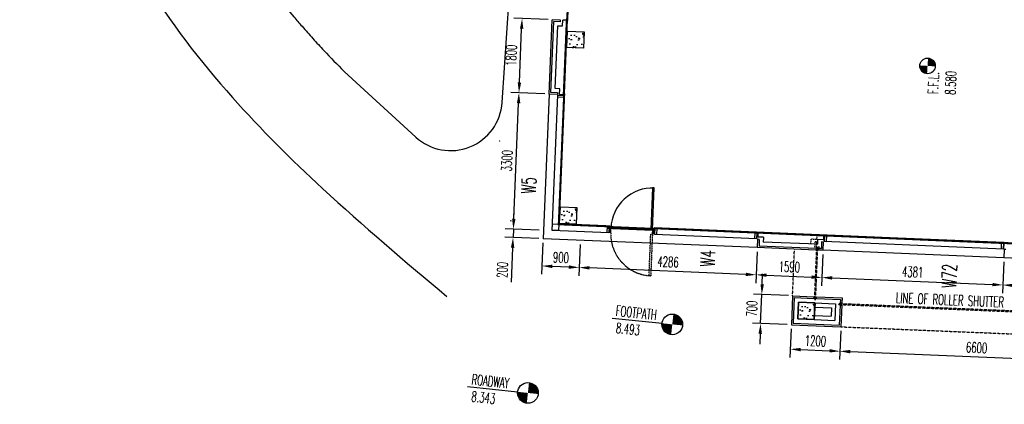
# Model space of a CAD drawing. Header units: millimetres. Extents: x 941089 to 2922714, y 799810 to 1997150.
# Tile 1 of 99: x 941421 to 965239, y 932136 to 941436. Entities that reach past the tile are written whole.
import ezdxf
from ezdxf.enums import TextEntityAlignment as Align

# ---------------------------------------------------------------- set-up
doc = ezdxf.new("R2010")
doc.units = ezdxf.units.MM
doc.header["$LTSCALE"] = 10
doc.header["$PDMODE"] = 3
doc.header["$PDSIZE"] = 5
for name, pattern in [('DASHDOT', [1, 0.5, -0.25, 0, -0.25]), ('L-PL-00$0$HIDDEN', [0.375, 0.25, -0.125]), ('L-PL-00$0$HIDDEN2', [4.7625, 3.175, -1.5875]), ('L-PL-00$0$HIDDENX2', [0.75, 0.5, -0.25])]:
    doc.linetypes.add(name, pattern=pattern)
doc.layers.get('DEFPOINTS').update_dxf_attribs({"color": 21})
for name, color, linetype in [('COLS-00$0$CONC-SECTION', 6, 'Continuous'), ('COLS-00$0$HATCH', 22, 'Continuous'), ('FO-00$0$FOOTPATH - GEORGES LANE$0$25', 2, 'Continuous'), ('FO-00$0$TITLE', 21, 'Continuous'), ('L-PL-00$0$CONC', 3, 'Continuous'), ('L-PL-00$0$coords', 21, 'Continuous'), ('L-PL-00$0$CORE', 6, 'Continuous'), ('L-PL-00$0$detail', 7, 'Continuous'), ('L-PL-00$0$FIRE HATCH', 1, 'Continuous'), ('L-PL-00$0$HIDDEN-DISTANT', 22, 'L-PL-00$0$HIDDEN2'), ('L-PL-00$0$TEXT-25', 2, 'Continuous'), ('L-PL-00$0$WALL-EXTERNAL', 1, 'Continuous'), ('L-PL-00$0$WALL-INTERNAL', 4, 'Continuous'), ('L-PL-00$0$WALL-STUD-PARTITIONS', 2, 'Continuous'), ('L-PL-00$0$WINDOW', 2, 'Continuous'), ('L-PL-00$0$zz-dims-stone', 21, 'Continuous'), ('L-PL-00$0$ZZ-DOOR-NO', 2, 'Continuous'), ('L-PL-00$0$ZZ-ROAD LEVELS', 7, 'Continuous'), ('L-PL-00$0$ZZ-WINDOW-NOS.', 2, 'Continuous'), ('REVISION', 1, 'DASHDOT')]:
    doc.layers.add(name, color=color, linetype=linetype)
doc.layers.add('FO-00$0$FOOTPATH - GEORGES LANE$0$ZZ-', color=7, linetype='Continuous', plot=False)
doc.styles.add('L-PL-00$0$PL-01$0$STANDARD', font='romans.shx', dxfattribs={"width": 0.6})
doc.styles.add('L-PL-00$0$ROMANS', font='romans.shx', dxfattribs={"width": 0.6})
doc.styles.add('L-PL-00$0$STANDARD', font='romans.shx', dxfattribs={"width": 0.6})
doc.dimstyles.new('L-PL-00$0$ROYCETON', dxfattribs={"dimscale": 100, "dimtxt": 2.5, "dimasz": 2.5, "dimexe": 2, "dimexo": 1, "dimgap": 1, "dimtad": 1, "dimdec": 0, "dimtxsty": 'L-PL-00$0$STANDARD', "dimcen": 2.5, "dimclrd": 256, "dimclre": 256, "dimclrt": 2, "dimaunit": 1, "dimazin": 0, "dimtfac": 1, "dimtdec": 0, "dimtmove": 0, "dimatfit": 3, "dimfxl": 0, "dimarcsym": 0})

# ---------------------------------------------------------------- blocks, each defined once
blk = doc.blocks.new('COLS-00')
at = {"layer": 'COLS-00$0$HATCH'}
h = blk.add_hatch(dxfattribs=at)
h.set_pattern_fill('AR-CONC', color=256, scale=2, angle=84.0126, style=0)
h.set_pattern_definition([(137.633483, (27466.62, 2015605.1), (46.89644, 362.74227), [38.1, -419.1]), (82.633483, (27466.6, 2015605.1), (-384.69787, -54.6474), [30.48, -335.28]), (188.084483, (27470.52, 2015635.33), (-337.79964, 308.09611), [32.38, -356.18]), (133.817683, (27365.1, 2015609.3), (106.39961, 538.22369), [57.15, -628.65]), (184.269083, (27373.97, 2015654.14), (-474.82339, 494.8368), [48.57, -534.27]), (78.817483, (27365.1, 2015609.3), (-474.82248, 494.8375), [45.72, -502.92]), (108.633483, (27392.58, 2015659), (216.87749, 294.525697), [38.1, -419.1]), (53.633483, (27392.58, 2015659), (-362.95793, 138.70953), [30.48, -335.28]), (159.084883, (27410.65, 2015683.54), (-146.08129, 433.23443), [32.38, -356.18]), (125.133483, (27466.62, 2015605.1), (-168.710781, 13.154792), [0, -331.216, 0, -340.36, 0, -336.55]), (95.133483, (27466.62, 2015605.1), (-194.672064, 141.798614), [0, -194.056, 0, -323.596, 0, -128.27]), (55.133483, (27461.94, 2015491.91), (22.645267, 270.476808), [0, -127, 0, -396.24, 0, -525.78]), (45.133483, (27459.84, 2015441.15), (-38.57658, 298.105503), [0, -165.1, 0, -263.144, 0, -373.38])])
h.paths.add_polyline_path([(954659, 940761), (954676, 941160), (955075, 941144), (955059, 940744)])
h = blk.add_hatch(dxfattribs=at)
h.set_pattern_fill('AR-CONC', color=256, scale=2, angle=84.0126, style=0)
h.set_pattern_definition([(137.633483, (27290.9, 2011353.46), (46.89644, 362.74227), [38.1, -419.1]), (82.633483, (27290.9, 2011353.46), (-384.69787, -54.6474), [30.48, -335.28]), (188.084483, (27294.8, 2011383.7), (-337.79964, 308.09611), [32.38, -356.18]), (133.817683, (27189.4, 2011357.65), (106.39961, 538.22369), [57.15, -628.65]), (184.269083, (27198.26, 2011402.5), (-474.82339, 494.8368), [48.57, -534.27]), (78.817483, (27189.4, 2011357.65), (-474.82248, 494.8375), [45.72, -502.92]), (108.633483, (27216.87, 2011407.36), (216.87749, 294.525697), [38.1, -419.1]), (53.633483, (27216.87, 2011407.36), (-362.95793, 138.70953), [30.48, -335.28]), (159.084883, (27234.94, 2011431.9), (-146.08129, 433.23443), [32.38, -356.18]), (125.133483, (27290.91, 2011353.46), (-168.710781, 13.154792), [0, -331.216, 0, -340.36, 0, -336.55]), (95.133483, (27290.9, 2011353.46), (-194.672064, 141.798614), [0, -194.056, 0, -323.596, 0, -128.27]), (55.133483, (27286.23, 2011240.27), (22.645267, 270.476808), [0, -127, 0, -396.24, 0, -525.78]), (45.133483, (27284.13, 2011189.51), (-38.57658, 298.105503), [0, -165.1, 0, -263.144, 0, -373.38])])
h.paths.add_polyline_path([(954483, 936509), (954500, 936909), (954900, 936892), (954883, 936493)])
h = blk.add_hatch(dxfattribs=at)
h.set_pattern_fill('AR-CONC', color=256, scale=2, angle=84.0125, style=0)
h.set_pattern_definition([(137.633438, (33052, 2009048.2), (46.89672, 362.742236), [38.1, -419.1]), (82.633438, (33052, 2009048.2), (-384.69791, -54.6471), [30.48, -335.28]), (188.084438, (33055.9, 2009078.42), (-337.7994, 308.09638), [32.38, -356.18]), (133.817638, (32950.5, 2009052.4), (106.40003, 538.2236), [57.15, -628.65]), (184.26904, (32959.35, 2009097.24), (-474.823, 494.83717), [48.57, -534.27]), (78.81744, (32950.5, 2009052.4), (-474.8221, 494.83788), [45.72, -502.92]), (108.633438, (32977.95, 2009102.1), (216.877724, 294.525526), [38.1, -419.1]), (53.633438, (32977.95, 2009102.1), (-362.95782, 138.70982), [30.48, -335.28]), (159.084838, (32996.03, 2009126.64), (-146.08095, 433.23454), [32.38, -356.18]), (125.133438, (33051.99, 2009048.19), (-168.710771, 13.154925), [0, -331.216, 0, -340.36, 0, -336.55]), (95.133438, (33052, 2009048.2), (-194.671952, 141.798768), [0, -194.056, 0, -323.596, 0, -128.27]), (55.133438, (33047.31, 2008935), (22.64548, 270.47679), [0, -127, 0, -396.24, 0, -525.78]), (45.133438, (33045.22, 2008884.25), (-38.576345, 298.105533), [0, -165.1, 0, -263.144, 0, -373.38])])
h.paths.add_polyline_path([(960244, 934203), (960260, 934603), (960660, 934586), (960643, 934187)])
at = {"layer": 'COLS-00$0$CONC-SECTION'}
for points in [[(954659, 940761), (954676, 941160), (955075, 941144), (955059, 940744)], [(954483, 936509), (954500, 936909), (954900, 936892), (954883, 936493)], [(960244, 934203), (960260, 934603), (960660, 934586), (960643, 934187)]]:
    blk.add_lwpolyline(points, close=True, dxfattribs=at)
blk = doc.blocks.new('FO-00$0$FOOTPATH - GEORGES LANE')
at = {"layer": 'FO-00$0$FOOTPATH - GEORGES LANE$0$25'}
blk.add_lwpolyline([(949331, 939980), (951064, 938393, 0.628727), (953155, 939231), (954001, 951814), (954362, 964087)], format="xyb", dxfattribs=at)
blk.add_spline([(949750, 959227), (947953, 959546), (944471, 959142), (941792, 954782), (941579, 951213), (942369, 947180), (943178, 944803), (944494, 942188), (946630, 939349), (948810, 937149), (951816, 934536)], degree=3, dxfattribs=at)
blk.add_open_spline([(949265, 956876), (949167, 956897), (949071, 956916), (948882, 956955), (948790, 956974), (948607, 957010), (948517, 957027), (948341, 957059), (948254, 957075), (948082, 957104), (947997, 957117), (947830, 957142), (947747, 957153), (947645, 957166), (947625, 957168), (947585, 957173), (947565, 957175), (947506, 957182), (947466, 957186), (947348, 957197), (947271, 957203), (947118, 957214), (947043, 957217), (946895, 957222), (946823, 957223), (946682, 957223), (946613, 957221), (946491, 957216), (946437, 957213), (946333, 957204), (946283, 957199), (946186, 957187), (946140, 957180), (946052, 957165), (946010, 957157), (945938, 957141), (945907, 957134), (945848, 957118), (945821, 957110), (945769, 957094), (945745, 957085), (945699, 957069), (945678, 957060), (945639, 957043), (945621, 957035), (945601, 957025), (945597, 957023), (945592, 957020), (945591, 957019), (945589, 957018), (945588, 957018), (945586, 957017), (945585, 957016), (945582, 957014), (945580, 957013), (945573, 957010), (945569, 957007), (945556, 957000), (945548, 956995), (945524, 956981), (945509, 956971), (945477, 956950), (945461, 956938), (945428, 956913), (945411, 956900), (945376, 956871), (945359, 956855), (945322, 956822), (945304, 956804), (945266, 956767), (945247, 956747), (945208, 956705), (945188, 956683), (945148, 956636), (945128, 956612), (945088, 956561), (945067, 956534), (945026, 956478), (945006, 956449), (944956, 956377), (944928, 956334), (944871, 956242), (944843, 956195), (944787, 956095), (944759, 956044), (944704, 955938), (944677, 955883), (944624, 955771), (944598, 955713), (944547, 955595), (944522, 955534), (944473, 955411), (944449, 955348), (944403, 955221), (944381, 955156), (944338, 955026), (944317, 954960), (944269, 954799), (944243, 954704), (944193, 954513), (944170, 954417), (944141, 954290), (944134, 954259), (944121, 954197), (944115, 954166), (944096, 954074), (944084, 954012), (944051, 953825), (944031, 953699), (943997, 953449), (943983, 953324), (943960, 953074), (943951, 952949), (943938, 952699), (943934, 952573), (943931, 952321), (943932, 952194), (943939, 951939), (943944, 951811), (943955, 951633), (943958, 951585), (943964, 951499), (943967, 951462), (943973, 951395), (943975, 951365), (943980, 951306), (943983, 951277), (943992, 951188), (943998, 951128), (944017, 950949), (944032, 950829), (944074, 950522), (944103, 950334), (944168, 949955), (944205, 949765), (944284, 949381), (944327, 949188), (944419, 948801), (944468, 948606), (944535, 948353), (944550, 948294), (944598, 948119), (944630, 948002), (944667, 947873), (944671, 947860), (944678, 947834), (944682, 947821), (944690, 947793), (944694, 947780), (944706, 947739), (944714, 947712), (944738, 947630), (944754, 947576), (944803, 947414), (944835, 947307), (944931, 947003), (944995, 946809), (945127, 946426), (945195, 946237), (945287, 945997), (945308, 945943), (945346, 945845), (945364, 945800), (945395, 945723), (945409, 945689), (945459, 945567), (945496, 945479), (945610, 945214), (945689, 945039), (945883, 944629), (946001, 944396), (946248, 943936), (946377, 943711), (946521, 943474), (946530, 943459), (946558, 943413), (946577, 943382), (946645, 943274), (946695, 943196), (946847, 942962), (946951, 942808), (947167, 942501), (947278, 942349), (947506, 942046), (947623, 941896), (947863, 941597), (947986, 941449), (948177, 941225), (948244, 941148), (948398, 940972), (948485, 940874), (948663, 940679), (948752, 940582), (949003, 940316), (949165, 940147), (949331, 939980)], degree=3, knots=[0, 0, 0, 0, 303.261946, 303.261946, 606.523891, 606.523891, 909.785837, 909.785837, 1213.047783, 1213.047783, 1516.309728, 1516.309728, 1819.571674, 1819.571674, 1893.455709, 1893.455709, 1967.339745, 1967.339745, 2115.107817, 2115.107817, 2408.014117, 2408.014117, 2700.920416, 2700.920416, 2993.826716, 2993.826716, 3286.733016, 3286.733016, 3531.113627, 3531.113627, 3775.494239, 3775.494239, 4019.87485, 4019.87485, 4264.255461, 4264.255461, 4464.429865, 4464.429865, 4664.604269, 4664.604269, 4864.778674, 4864.778674, 5064.953078, 5064.953078, 5265.127482, 5265.127482, 5312.144017, 5312.144017, 5327.838563, 5327.838563, 5341.197984, 5341.197984, 5354.557406, 5354.557406, 5381.276248, 5381.276248, 5434.713934, 5434.713934, 5541.589305, 5541.589305, 5725.492092, 5725.492092, 5909.394879, 5909.394879, 6093.297666, 6093.297666, 6277.200453, 6277.200453, 6461.10324, 6461.10324, 6645.006027, 6645.006027, 6828.908814, 6828.908814, 7012.811601, 7012.811601, 7196.714388, 7196.714388, 7380.617175, 7380.617175, 7634.972179, 7634.972179, 7889.327183, 7889.327183, 8143.682188, 8143.682188, 8398.037192, 8398.037192, 8652.392196, 8652.392196, 8906.7472, 8906.7472, 9161.102204, 9161.102204, 9415.457208, 9415.457208, 9669.812212, 9669.812212, 10027.371759, 10027.371759, 10384.931306, 10384.931306, 10500.16582, 10500.16582, 10615.400333, 10615.400333, 10845.86936, 10845.86936, 11320.600513, 11320.600513, 11795.331666, 11795.331666, 12270.062819, 12270.062819, 12744.793973, 12744.793973, 13219.525126, 13219.525126, 13694.256279, 13694.256279, 13871.646555, 13871.646555, 14006.883812, 14006.883812, 14113.590459, 14113.590459, 14220.297106, 14220.297106, 14433.7104, 14433.7104, 14860.536989, 14860.536989, 15519.042993, 15519.042993, 16177.548998, 16177.548998, 16836.055003, 16836.055003, 17494.561007, 17494.561007, 17691.283151, 17691.283151, 18084.727439, 18084.727439, 18126.36246, 18126.36246, 18172.303765, 18172.303765, 18218.24507, 18218.24507, 18310.12768, 18310.12768, 18493.892901, 18493.892901, 18861.423342, 18861.423342, 19540.994833, 19540.994833, 20220.566324, 20220.566324, 20417.236184, 20417.236184, 20581.156603, 20581.156603, 20704.813076, 20704.813076, 21035.255571, 21035.255571, 21696.14056, 21696.14056, 22601.77089, 22601.77089, 23507.401221, 23507.401221, 23570.254265, 23570.254265, 23695.960353, 23695.960353, 24018.471132, 24018.471132, 24663.492689, 24663.492689, 25308.514246, 25308.514246, 25953.535804, 25953.535804, 26598.557361, 26598.557361, 26938.189765, 26938.189765, 27374.176323, 27374.176323, 27810.16288, 27810.16288, 28574.356483, 28574.356483, 28574.356483, 28574.356483], dxfattribs=at)
at = {"layer": 'FO-00$0$FOOTPATH - GEORGES LANE$0$ZZ-'}
for p in [(953092, 938297), (953363, 936370)]:
    blk.add_point(p, dxfattribs=at)
blk = doc.blocks.new('FO-00')
at = {"layer": 'DEFPOINTS', "color": 5, "const_width": 50}
blk.add_lwpolyline([(966850.9, 935967.3), (956779.8, 936394.1), (956778.1, 936353.7), (955679.1, 936399.1), (955680.7, 936439.5), (954462, 936489.9), (954592.1, 939622.2), (954582, 939622.7), (954657.2, 941441.1), (954667, 941440.7), (954938.6, 948014.9), (954928.9, 948015.5), (955053.6, 951032.9), (955063.8, 951032.5), (955335.1, 957596.9)], dxfattribs=at)
at = {"layer": 'FO-00$0$TITLE', "rotation": 0.0001860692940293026}
blk.add_blockref('FO-00$0$FOOTPATH - GEORGES LANE', (-58.4, 201.5, 0), dxfattribs=at)
blk = doc.blocks.new('L-PL-00$0$A1033D1-flat-8-flat-1')
at = {"color": 7}
blk.add_circle((0, 0), 250, dxfattribs=at)
for points in [[(65, 241), (0, 0), (0, 250)], [(125, 217), (0, 0), (65, 241)], [(-241, -65), (0, 0), (-250, 0)], [(-217, -125), (0, 0), (-241, -65)], [(-177, -177), (0, 0), (-217, -125)], [(-125, -217), (0, 0), (-177, -177)], [(-65, -241), (0, 0), (-125, -217)], [(0, -250), (0, 0), (-65, -241)], [(177, 177), (0, 0), (125, 217)], [(217, 125), (0, 0), (177, 177)], [(241, 65), (0, 0), (217, 125)], [(250, 0), (0, 0), (241, 65)]]:
    blk.add_solid(points, dxfattribs=at)
blk = doc.blocks.new('L-PL-00$0$A1033D1-flat-2-flat-1')
at = {"color": 7}
blk.add_circle((0, 0), 250, dxfattribs=at)
for points in [[(65, 241), (0, 0), (0, 250)], [(125, 217), (0, 0), (65, 241)], [(-241, -65), (0, 0), (-250, 0)], [(-217, -125), (0, 0), (-241, -65)], [(-177, -177), (0, 0), (-217, -125)], [(-125, -217), (0, 0), (-177, -177)], [(-65, -241), (0, 0), (-125, -217)], [(0, -250), (0, 0), (-65, -241)], [(177, 177), (0, 0), (125, 217)], [(217, 125), (0, 0), (177, 177)], [(241, 65), (0, 0), (217, 125)], [(250, 0), (0, 0), (241, 65)]]:
    blk.add_solid(points, dxfattribs=at)
blk = doc.blocks.new('*D673')
at = {"layer": 'DEFPOINTS', "color": 0}
for p in [(960088, 934059), (961287, 934010), (961262, 933419)]:
    blk.add_point(p, dxfattribs=at)
at = {"layer": 'L-PL-00$0$zz-dims-stone', "lineweight": -2}
for p, q in [((960083, 933960), (960055, 933269)), ((961282, 933910), (961254, 933219)), ((960313, 933458), (961012, 933430))]:
    blk.add_line(p, q, dxfattribs=at)
at = {"layer": 'L-PL-00$0$zz-dims-stone'}
for points in [[(960315, 933500), (960311, 933417), (960063, 933469)], [(961014, 933471), (961011, 933388), (961262, 933419)]]:
    blk.add_solid(points, dxfattribs=at)
at = {"layer": 'L-PL-00$0$zz-dims-stone', "color": 2, "insert": (960672, 933669), "char_height": 250, "attachment_point": 5, "rotation": 357.6334, "style": 'L-PL-00$0$STANDARD'}
blk.add_mtext('1200', dxfattribs=at)
blk = doc.blocks.new('*D674')
at = {"layer": 'DEFPOINTS', "color": 0}
for p in [(961287, 934010), (967881, 933737), (967856, 933147)]:
    blk.add_point(p, dxfattribs=at)
at = {"layer": 'L-PL-00$0$zz-dims-stone', "lineweight": -2}
for p, q in [((961282, 933910), (961254, 933219)), ((967877, 933637), (967848, 932947)), ((961512, 933409), (967607, 933157))]:
    blk.add_line(p, q, dxfattribs=at)
at = {"layer": 'L-PL-00$0$zz-dims-stone'}
for points in [[(961514, 933451), (961510, 933367), (961262, 933419)], [(967608, 933199), (967605, 933115), (967856, 933147)]]:
    blk.add_solid(points, dxfattribs=at)
at = {"layer": 'L-PL-00$0$zz-dims-stone', "color": 2, "insert": (964569, 933508), "char_height": 250, "attachment_point": 5, "rotation": 357.6334, "style": 'L-PL-00$0$STANDARD'}
blk.add_mtext('6600', dxfattribs=at)
blk = doc.blocks.new('*D678')
at = {"layer": 'DEFPOINTS', "color": 0}
for p in [(959373, 934790), (960116, 934759), (960088, 934059)]:
    blk.add_point(p, dxfattribs=at)
at = {"layer": 'L-PL-00$0$zz-dims-stone', "lineweight": -2}
for p, q in [((959383, 935039), (959393, 935289)), ((960017, 934763), (959173, 934798)), ((959344, 934090), (959373, 934790)), ((959988, 934064), (959144, 934098)), ((959333, 933840), (959323, 933591))]:
    blk.add_line(p, q, dxfattribs=at)
at = {"layer": 'L-PL-00$0$zz-dims-stone'}
for points in [[(959341, 935041), (959425, 935038), (959373, 934790)], [(959292, 933842), (959375, 933839), (959344, 934090)]]:
    blk.add_solid(points, dxfattribs=at)
at = {"layer": 'L-PL-00$0$zz-dims-stone', "color": 2, "insert": (959133, 934449), "char_height": 250, "attachment_point": 5, "rotation": 87.6334, "style": 'L-PL-00$0$STANDARD'}
blk.add_mtext('700', dxfattribs=at)
blk = doc.blocks.new('*D679')
at = {"layer": 'DEFPOINTS', "color": 0}
for p in [(954981, 936103), (959264, 935926), (954954, 935444)]:
    blk.add_point(p, dxfattribs=at)
at = {"layer": 'L-PL-00$0$zz-dims-stone', "lineweight": -2}
for p, q in [((954977, 936003), (954946, 935245)), ((959260, 935826), (959228, 935068)), ((958987, 935278), (955204, 935434))]:
    blk.add_line(p, q, dxfattribs=at)
at = {"layer": 'L-PL-00$0$zz-dims-stone'}
for points in [[(955206, 935476), (955202, 935393), (954954, 935444)], [(958989, 935319), (958985, 935236), (959237, 935267)]]:
    blk.add_solid(points, dxfattribs=at)
at = {"layer": 'L-PL-00$0$zz-dims-stone', "color": 2, "insert": (957105, 935581), "char_height": 250, "attachment_point": 5, "rotation": 357.6334, "style": 'L-PL-00$0$STANDARD'}
blk.add_mtext('4286', dxfattribs=at)
blk = doc.blocks.new('*D680')
at = {"layer": 'DEFPOINTS', "color": 0}
for p in [(954083, 936140), (954981, 936103), (954056, 935482)]:
    blk.add_point(p, dxfattribs=at)
at = {"layer": 'L-PL-00$0$zz-dims-stone', "lineweight": -2}
for p, q in [((954079, 936040), (954047, 935282)), ((954977, 936003), (954946, 935245)), ((954704, 935455), (954305, 935471))]:
    blk.add_line(p, q, dxfattribs=at)
at = {"layer": 'L-PL-00$0$zz-dims-stone'}
for points in [[(954307, 935513), (954304, 935430), (954056, 935482)], [(954706, 935496), (954703, 935413), (954954, 935444)]]:
    blk.add_solid(points, dxfattribs=at)
at = {"layer": 'L-PL-00$0$zz-dims-stone', "color": 2, "insert": (954514, 935688), "char_height": 250, "attachment_point": 5, "rotation": 357.6334, "style": 'L-PL-00$0$STANDARD'}
blk.add_mtext('900', dxfattribs=at)
blk = doc.blocks.new('*D681')
at = {"layer": 'DEFPOINTS', "color": 0}
for p in [(954091, 936340), (953355, 936170), (954083, 936140)]:
    blk.add_point(p, dxfattribs=at)
at = {"layer": 'L-PL-00$0$zz-dims-stone', "lineweight": -2}
for p, q in [((953373, 936620), (953384, 936870)), ((953991, 936344), (953163, 936379)), ((953363, 936370), (953355, 936170)), ((953983, 936144), (953155, 936179)), ((953345, 935921), (953310, 935086))]:
    blk.add_line(p, q, dxfattribs=at)
at = {"layer": 'L-PL-00$0$zz-dims-stone'}
for points in [[(953332, 936622), (953415, 936618), (953363, 936370)], [(953303, 935922), (953386, 935919), (953355, 936170)]]:
    blk.add_solid(points, dxfattribs=at)
at = {"layer": 'L-PL-00$0$zz-dims-stone', "color": 2, "insert": (953097, 935388), "char_height": 250, "attachment_point": 5, "rotation": 87.6334, "style": 'L-PL-00$0$STANDARD'}
blk.add_mtext('200', dxfattribs=at)
blk = doc.blocks.new('*D682')
at = {"layer": 'DEFPOINTS', "color": 0}
for p in [(953499, 939667), (954227, 939637), (954091, 936340)]:
    blk.add_point(p, dxfattribs=at)
at = {"layer": 'L-PL-00$0$zz-dims-stone', "lineweight": -2}
for p, q in [((954127, 939642), (953300, 939676)), ((953373, 936620), (953489, 939418)), ((953991, 936344), (953163, 936379))]:
    blk.add_line(p, q, dxfattribs=at)
at = {"layer": 'L-PL-00$0$zz-dims-stone'}
for points in [[(953447, 939419), (953531, 939416), (953499, 939667)], [(953332, 936622), (953415, 936618), (953363, 936370)]]:
    blk.add_solid(points, dxfattribs=at)
at = {"layer": 'L-PL-00$0$zz-dims-stone', "color": 2, "insert": (953206, 938028), "char_height": 250, "attachment_point": 5, "rotation": 87.6334, "style": 'L-PL-00$0$STANDARD'}
blk.add_mtext('3300', dxfattribs=at)
blk = doc.blocks.new('*D683')
at = {"layer": 'DEFPOINTS', "color": 0}
for p in [(953574, 941466), (954302, 941436), (954227, 939637)]:
    blk.add_point(p, dxfattribs=at)
at = {"layer": 'L-PL-00$0$zz-dims-stone', "lineweight": -2}
for p, q in [((954202, 941440), (953374, 941474)), ((953510, 939917), (953563, 941216)), ((954127, 939642), (953300, 939676))]:
    blk.add_line(p, q, dxfattribs=at)
at = {"layer": 'L-PL-00$0$zz-dims-stone'}
for points in [[(953522, 941218), (953605, 941214), (953574, 941466)], [(953468, 939919), (953551, 939916), (953499, 939667)]]:
    blk.add_solid(points, dxfattribs=at)
at = {"layer": 'L-PL-00$0$zz-dims-stone', "color": 2, "insert": (953312, 940576), "char_height": 250, "attachment_point": 5, "rotation": 87.6334, "style": 'L-PL-00$0$STANDARD'}
blk.add_mtext('1800', dxfattribs=at)
blk = doc.blocks.new('*D687')
at = {"layer": 'DEFPOINTS', "color": 0}
for p in [(959264, 935926), (960853, 935860), (960825, 935202)]:
    blk.add_point(p, dxfattribs=at)
at = {"layer": 'L-PL-00$0$zz-dims-stone', "lineweight": -2}
for p, q in [((959260, 935826), (959228, 935068)), ((960848, 935760), (960817, 935002)), ((959486, 935257), (960576, 935212))]:
    blk.add_line(p, q, dxfattribs=at)
at = {"layer": 'L-PL-00$0$zz-dims-stone'}
for points in [[(959488, 935299), (959485, 935216), (959237, 935268)], [(960577, 935254), (960574, 935171), (960825, 935202)]]:
    blk.add_solid(points, dxfattribs=at)
at = {"layer": 'L-PL-00$0$zz-dims-stone', "color": 2, "insert": (960040, 935460), "char_height": 250, "attachment_point": 5, "rotation": 357.6334, "style": 'L-PL-00$0$STANDARD'}
blk.add_mtext('1590', dxfattribs=at)
blk = doc.blocks.new('*D688')
at = {"layer": 'DEFPOINTS', "color": 0}
for p in [(960853, 935860), (965230, 935679), (965203, 935021)]:
    blk.add_point(p, dxfattribs=at)
at = {"layer": 'L-PL-00$0$zz-dims-stone', "lineweight": -2}
for p, q in [((960848, 935760), (960817, 935002)), ((965226, 935579), (965195, 934821)), ((961075, 935192), (964953, 935031))]:
    blk.add_line(p, q, dxfattribs=at)
at = {"layer": 'L-PL-00$0$zz-dims-stone'}
for points in [[(961077, 935233), (961073, 935150), (960825, 935202)], [(964955, 935073), (964951, 934990), (965203, 935021)]]:
    blk.add_solid(points, dxfattribs=at)
at = {"layer": 'L-PL-00$0$zz-dims-stone', "color": 2, "insert": (963023, 935336), "char_height": 250, "attachment_point": 5, "rotation": 357.6334, "style": 'L-PL-00$0$STANDARD'}
blk.add_mtext('4381', dxfattribs=at)
blk = doc.blocks.new('*D665')
at = {"layer": 'DEFPOINTS', "color": 0}
for p in [(965230, 935679), (966679, 935619), (966652, 934961)]:
    blk.add_point(p, dxfattribs=at)
at = {"layer": 'L-PL-00$0$zz-dims-stone', "lineweight": -2}
for p, q in [((965226, 935579), (965195, 934821)), ((966675, 935519), (966643, 934761)), ((965453, 935011), (966402, 934972))]:
    blk.add_line(p, q, dxfattribs=at)
at = {"layer": 'L-PL-00$0$zz-dims-stone'}
for points in [[(965454, 935052), (965451, 934969), (965203, 935021)], [(966404, 935013), (966400, 934930), (966652, 934961)]]:
    blk.add_solid(points, dxfattribs=at)
at = {"layer": 'L-PL-00$0$zz-dims-stone', "color": 2, "insert": (965937, 935216), "char_height": 250, "attachment_point": 5, "rotation": 357.6334, "style": 'L-PL-00$0$STANDARD'}
blk.add_mtext('1450', dxfattribs=at)
blk = doc.blocks.new('L-PL-00')
at = {"layer": 'L-PL-00$0$CONC', "color": 6}
blk.add_lwpolyline([(960243.6, 934203.1), (960643.2, 934186.6), (960659.8, 934586.2), (960260.1, 934602.8)], close=True, dxfattribs=at)
at = {"layer": 'L-PL-00$0$coords'}
for p, q in [((960703.5, 935936.1), (960727.5, 935935.1)), ((960735.8, 935942.8), (960768.7, 935941.4)), ((960651.1, 934667.2), (960675.1, 934666.2)), ((961240.3, 934550.2), (961241.3, 934574.2))]:
    blk.add_line(p, q, dxfattribs=at)
at = {"layer": 'L-PL-00$0$CORE'}
blk.add_lwpolyline([(960643.2, 934186.6), (960243.6, 934203.1), (960260.1, 934602.8), (960659.8, 934586.2)], close=True, dxfattribs=at)
at = {"layer": 'L-PL-00$0$detail', "color": 2, "const_width": 1}
for points in [[(960715.9, 935943.6), (960723.2, 936120.5)], [(960692.3, 935858), (960695.9, 935944.4), (960735.8, 935942.8), (960732.3, 935856.3)], [(960646.4, 934746), (960642.8, 934659.6), (960682.7, 934657.9), (960686.3, 934744.4)], [(960662.8, 934658.7), (960659.8, 934587.2)], [(960626.3, 934588.6), (960693.3, 934585.9)], [(961232.9, 934565.5), (961002.8, 934575.1)], [(961320, 934579), (961233.6, 934582.5), (961231.9, 934542.6), (961318.4, 934539)]]:
    blk.add_lwpolyline(points, dxfattribs=at)
at = {"layer": 'L-PL-00$0$FIRE HATCH'}
for p, q in [((955707, 936397.9), (955702.9, 936298)), ((956750.1, 936354.8), (956746, 936254.9))]:
    blk.add_line(p, q, dxfattribs=at)
at = {"layer": 'L-PL-00$0$HIDDEN-DISTANT'}
for p, q in [((960558.3, 936127.3), (960553.6, 936012.4)), ((960698.2, 936121.5), (960558.3, 936127.3)), ((960702.3, 936221.4), (960698.2, 936121.5)), ((960656, 936068.2), (960649.4, 935908.4)), ((960695.9, 936066.6), (960656, 936068.2)), ((960682.7, 935866.9), (960687.7, 935866.7)), ((960695.9, 936066.6), (960687.7, 935866.7))]:
    blk.add_line(p, q, dxfattribs=at)
at = {"layer": 'L-PL-00$0$HIDDEN-DISTANT', "linetype": 'L-PL-00$0$HIDDENX2'}
for p, q in [((960116.4, 934758.8), (960163.1, 935888.9)), ((960651.1, 934667.2), (960703.5, 935936.1)), ((960675.1, 934666.2), (960727.5, 935935.1)), ((961240.3, 934550.2), (967971.5, 934272)), ((961241.3, 934574.2), (967972.5, 934296)), ((961286.5, 934009.9), (967880.9, 933737.3))]:
    blk.add_line(p, q, dxfattribs=at)
at = {"layer": 'L-PL-00$0$TEXT-25'}
blk.add_circle((963382.6, 940318.4), 187.5, dxfattribs=at)
for points in [[(963442, 940496.2), (963382.6, 940318.4), (963394, 940505.5)], [(963486, 940474.8), (963382.6, 940318.4), (963442, 940496.2)], [(963523, 940442.7), (963382.6, 940318.4), (963486, 940474.8)], [(963550.4, 940402.1), (963382.6, 940318.4), (963523, 940442.7)], [(963566.3, 940355.8), (963382.6, 940318.4), (963550.4, 940402.1)], [(963198.9, 940280.9), (963382.6, 940318.4), (963195.4, 940329.7)], [(963214.8, 940234.6), (963382.6, 940318.4), (963198.9, 940280.9)], [(963242.2, 940194.1), (963382.6, 940318.4), (963214.8, 940234.6)], [(963279.2, 940162), (963382.6, 940318.4), (963242.2, 940194.1)], [(963323.2, 940140.5), (963382.6, 940318.4), (963279.2, 940162)], [(963371.2, 940131.2), (963382.6, 940318.4), (963323.2, 940140.5)], [(963569.8, 940307), (963382.6, 940318.4), (963566.3, 940355.8)]]:
    blk.add_solid(points, dxfattribs=at)
at = {"layer": 'L-PL-00$0$WALL-EXTERNAL'}
for p, q in [((954227.3, 939637.3), (954301.6, 941435.8)), ((954268.9, 939675.6), (954339.9, 941394.2)), ((954501.5, 941427.5), (954301.6, 941435.8)), ((954499.8, 941387.6), (954339.9, 941394.2)), ((954499.8, 941387.6), (954501.5, 941427.5)), ((954428.8, 939669), (954268.9, 939675.6)), ((954428.8, 939669), (954427.1, 939629.1)), ((954427.1, 939629.1), (954227.3, 939637.3)), ((959272.1, 936125.4), (959263.9, 935925.6)), ((959312.1, 936123.8), (959272.1, 936125.4)), ((959312.1, 936123.8), (959305.5, 935963.9)), ((960682.7, 935866.9), (959263.9, 935925.6)), ((960684.3, 935906.9), (959305.5, 935963.9)), ((960684.3, 935906.9), (960682.7, 935866.9)), ((960744.3, 935904.4), (960742.6, 935864.5)), ((960852.5, 935859.9), (960742.6, 935864.5)), ((960814.2, 935901.5), (960744.3, 935904.4)), ((960820.8, 936061.4), (960814.2, 935901.5)), ((960860.8, 936059.8), (960820.8, 936061.4)), ((960860.8, 936059.8), (960852.5, 935859.9)), ((960860.8, 936059.8), (960852.5, 935859.9)), ((965238.3, 935878.8), (965230.1, 935679)), ((965278.3, 935877.2), (965238.3, 935878.8)), ((966678.8, 935619.1), (965230.1, 935679)), ((960116.4, 934758.8), (960087.5, 934059.4)), ((960116.4, 934758.8), (960636, 934737.3)), ((960154.7, 934717.2), (960129.1, 934097.7)), ((960154.7, 934717.2), (960634.3, 934697.4)), ((960634.3, 934697.4), (960636, 934737.3)), ((960694.3, 934694.9), (960695.9, 934734.9)), ((960694.3, 934694.9), (961273.8, 934671)), ((960695.9, 934734.9), (961315.4, 934709.3)), ((961273.8, 934671), (961270.5, 934591)), ((961315.4, 934709.3), (961310.4, 934589.4)), ((961268, 934531.1), (961248.2, 934051.5)), ((961268, 934531.1), (961308, 934529.4)), ((961270.5, 934591), (961310.4, 934589.4)), ((961308, 934529.4), (961286.5, 934009.9)), ((960087.5, 934059.4), (961286.5, 934009.9)), ((960129.1, 934097.7), (961248.2, 934051.5))]:
    blk.add_line(p, q, dxfattribs=at)
at = {"layer": 'L-PL-00$0$WALL-EXTERNAL', "color": 22}
for p, q in [((954227.3, 939637.3), (954082.8, 936140.4)), ((959263.9, 935925.9), (954082.8, 936140.4)), ((965230.1, 935679), (960852.5, 935859.9))]:
    blk.add_line(p, q, dxfattribs=at)
at = {"layer": 'L-PL-00$0$WALL-INTERNAL'}
for p, q in [((954550.6, 941285.4), (954556.4, 941425.2)), ((954656.3, 941421.1), (954556.4, 941425.2)), ((954582, 939622.7), (954656.3, 941421.1, 0)), ((954373, 939771.4), (954435.7, 941290.1)), ((954435.7, 941290.1), (954550.6, 941285.4)), ((954487.9, 939766.7), (954373, 939771.4)), ((954482.1, 939626.8), (954487.9, 939766.7)), ((954582, 939622.7), (954482.1, 939626.8)), ((959278.5, 936280.3), (959274.4, 936180.4)), ((959414.3, 936174.6), (959274.4, 936180.4)), ((960867.2, 936214.6), (959278.5, 936280.3)), ((959414.3, 936174.6), (959409.5, 936059.6)), ((960723.2, 936120.5), (960718.4, 936005.6)), ((960863.1, 936114.7), (960723.2, 936120.5)), ((960867.2, 936214.6), (960863.1, 936114.7)), ((960718.4, 936005.6), (959409.5, 936059.6)), ((960655.6, 934486.3), (961055.3, 934469.8)), ((960659.8, 934586.2), (961159.3, 934565.6)), ((961055.3, 934469.8), (961047, 934270)), ((961159.3, 934565.6), (961142.8, 934165.9)), ((960643.2, 934186.6), (961142.8, 934165.9)), ((960647.4, 934286.5), (961047, 934270))]:
    blk.add_line(p, q, dxfattribs=at)
at = {"layer": 'L-PL-00$0$WALL-STUD-PARTITIONS'}
blk.add_lwpolyline([(960845.2, 961201.1), (960737.9, 958616.8), (955376.1, 958838.4), (954462, 936489.9), (965384.6, 936027.9), (965940.4, 936005), (966636, 935976.2), (966812.9, 940256.5), (966812.9, 940256.5), (966989.8, 944536.9), (966998.7, 944751.7), (967639.6, 960257.6), (966702.7, 960296.3), (966730.1, 960957.9), (960845.2, 961201.1)], dxfattribs=at)
for points in [[(960881.2, 936069.5), (960887.6, 936224.3), (960937.6, 936222.3), (960931.2, 936067.4)], [(965168.8, 935892.3), (965175.2, 936047.1), (965225.2, 936045.1), (965218.8, 935890.2)]]:
    blk.add_lwpolyline(points, close=True, dxfattribs=at)
at = {"layer": 'L-PL-00$0$WINDOW'}
for p, q in [((954301.2, 936341.4), (954436.3, 939608.7)), ((954589.1, 939552.3), (954434.2, 939558.7)), ((954436.3, 939608.7), (954591.2, 939602.3)), ((954591.2, 939602.3), (954462.4, 936489.9)), ((955674.3, 936284.6), (954301.2, 936341.4)), ((955680.7, 936439.5), (954462, 936489.9)), ((955630.8, 936441.6), (955624.4, 936286.8)), ((955680.7, 936439.6), (955630.8, 936441.6)), ((955680.7, 936439.6), (955674.3, 936284.6)), ((955679.1, 936399.1), (955723, 936397.3)), ((955718.9, 936297.4), (955723, 936397.3)), ((956730, 936255.6), (956734.2, 936355.5)), ((956778.1, 936353.7), (956734.2, 936355.5)), ((956779.8, 936394.1), (956773.4, 936239.2)), ((959259, 936291.6), (956779.8, 936394.1)), ((956829.8, 936392), (956823.4, 936237.2)), ((957054.9, 936382.6), (956900, 936389)), ((955674.3, 936284.7), (955624.4, 936286.8)), ((955674.9, 936299.2), (955719.2, 936297.3)), ((956774, 936253.8), (956729.7, 936255.6)), ((959252.6, 936136.8), (956773.4, 936239.2)), ((959202.6, 936138.9), (959209, 936293.7)), ((959252.6, 936136.8), (959259, 936291.6)), ((960887.6, 936224.3), (960881.2, 936069.5)), ((965225.2, 936045.1), (960887.6, 936224.3)), ((960937.6, 936222.3), (960931.2, 936067.4)), ((965218.8, 935890.2), (960881.2, 936069.5)), ((965168.8, 935892.3), (965175.2, 936047.2)), ((965218.8, 935890.2), (965225.2, 936045.1))]:
    blk.add_line(p, q, dxfattribs=at)
for points in [[(956691.2, 936360.4), (956731.1, 936358.7), (956772.9, 937366.4), (956732.8, 937367.3)], [(954301.2, 936341.4), (954307.6, 936496.3), (954462.6, 936489.9), (954456.2, 936335)]]:
    blk.add_lwpolyline(points, close=True, dxfattribs=at)
at = {"layer": 'L-PL-00$0$WINDOW', "linetype": 'L-PL-00$0$HIDDEN'}
blk.add_lwpolyline([(956686.8, 936254.2), (956726.7, 936252.6), (956685.2, 935244.9), (956645.2, 935247.4)], close=True, dxfattribs=at)
at = {"layer": 'L-PL-00$0$WINDOW'}
blk.add_circle((956729.7, 936252.6), 3, dxfattribs=at)
blk.add_arc((956731.1, 936358.7), 1008.5, 87.62896, 177.8116, dxfattribs=at)
at = {"layer": 'L-PL-00$0$WINDOW', "linetype": 'L-PL-00$0$HIDDEN'}
blk.add_arc((956726.7, 936252.6), 1008.5, 177.45527, 267.63792, dxfattribs=at)
at = {"layer": 'L-PL-00$0$ZZ-ROAD LEVELS', "ltscale": 2}
for p, q in [((955754.8, 934221.6), (956959.2, 934095.3)), ((952256.9, 932563.9), (953466.1, 932437.1))]:
    blk.add_line(p, q, dxfattribs=at)
at = {"layer": 'L-PL-00$0$ZZ-ROAD LEVELS', "rotation": 354.0125261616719}
for name, p in [('L-PL-00$0$A1033D1-flat-2-flat-1', (957207.8, 934069.2)), ('L-PL-00$0$A1033D1-flat-8-flat-1', (953714.8, 932411))]:
    blk.add_blockref(name, p, dxfattribs=at)
at = {"layer": 'L-PL-00$0$TEXT-25', "insert": (964473.2, 939596.9), "char_height": 250, "width": 1, "attachment_point": 7, "rotation": 87.6334, "style": 'L-PL-00$0$PL-01$0$STANDARD'}
blk.add_mtext('F.F.L. 8.580\\P    ', dxfattribs=at)
at = {"layer": 'L-PL-00$0$ZZ-DOOR-NO', "insert": (962623.1, 934838.1), "char_height": 250, "width": 3345.861, "attachment_point": 1, "rotation": 357.62379, "style": 'L-PL-00$0$STANDARD'}
blk.add_mtext('LINE OF ROLLER SHUTTER', dxfattribs=at)
at = {"layer": 'L-PL-00$0$ZZ-ROAD LEVELS', "ltscale": 2, "style": 'L-PL-00$0$ROMANS', "width": 0.6}
for s, p in [('FOOTPATH', (955855.2, 934524.8)), ('ROADWAY', (952369.3, 932865.8))]:
    blk.add_text(s, height=250, rotation=354.01253, dxfattribs=at).set_placement(p, align=Align.TOP_LEFT)
for s, p in [('8.493', (956410.6, 933800.9)), ('8.343', (952912.7, 932143.2))]:
    blk.add_text(s, height=250, rotation=354.01253, dxfattribs=at).set_placement(p, align=Align.RIGHT)
at = {"layer": 'L-PL-00$0$ZZ-WINDOW-NOS.', "char_height": 350, "width": 916, "attachment_point": 1, "rotation": 87.6336, "style": 'L-PL-00$0$ROMANS'}
for s, insert in [('W5', (953553.7, 937241.2)), ('W4', (957884, 935476.5)), ('W72', (963724.4, 934961.7))]:
    blk.add_mtext(s, dxfattribs=dict(at, insert=insert))
at = {"layer": 'L-PL-00$0$zz-dims-stone'}
for base, p1, p2, angle, picture, middle in [((953573.7, 941465.9), (954227.3, 939637.4), (954301.6, 941435.8), 87.63344, '*D683', (953311.7, 940576)), ((953499.4, 939667.5), (954091, 936340.2), (954227.3, 939637.4), 87.63344, '*D682', (953206.4, 938028.2)), ((953354.8, 936170.4), (954091, 936340.2), (954082.8, 936140.4), 87.63344, '*D681', (953097.3, 935387.5)), ((954954.1, 935444.5), (959263.9, 935926.2), (954981.3, 936103.2), 177.63344, '*D679', (957104.7, 935580.8)), ((959372.6, 934789.6), (960087.5, 934059.5), (960116.4, 934758.9), 87.63344, '*D678', (959133.4, 934449.2)), ((961262.1, 933419.2), (960087.5, 934059.5), (961286.5, 934009.9), 177.63344, '*D673', (960671.9, 933668.8)), ((967856.5, 933146.7), (961286.5, 934009.9), (967880.9, 933737.4), 177.63344, '*D674', (964568.6, 933507.8))]:
    dim = blk.add_linear_dim(base=base, p1=p1, p2=p2, angle=angle, dimstyle='L-PL-00$0$ROYCETON', dxfattribs=at)
    dim.commit()
    dim.dimension.update_dxf_attribs({"geometry": picture, "text_midpoint": middle})
dim = blk.add_linear_dim(base=(954055.6, 935481.6), p1=(954981.3, 936103.2), p2=(954082.8, 936140.4), angle=177.63344, text='900', dimstyle='L-PL-00$0$ROYCETON', dxfattribs=at)
dim.commit()
dim.dimension.update_dxf_attribs({"geometry": '*D680', "text_midpoint": (954514.1, 935687.8)})
for p1, p2, picture, middle in [((959263.9, 935925.6), (960852.5, 935859.9), '*D687', (960040.3, 935459.7)), ((960852.5, 935859.9), (965230.1, 935679), '*D688', (963023.4, 935336.4)), ((965230.1, 935679), (966678.8, 935619.1), '*D665', (965936.6, 935216))]:
    dim = blk.add_aligned_dim(p1=p1, p2=p2, distance=-658.4, dimstyle='L-PL-00$0$ROYCETON', dxfattribs=at)
    dim.commit()
    dim.dimension.update_dxf_attribs({"geometry": picture, "text_midpoint": middle})

msp = doc.modelspace()

# ---------------------------------------------------------------- block references
at = {"layer": 'REVISION'}
for name in ['FO-00', 'L-PL-00', 'COLS-00']:
    msp.add_blockref(name, (0, 0), dxfattribs=at)

doc.saveas('drawing.dxf')
